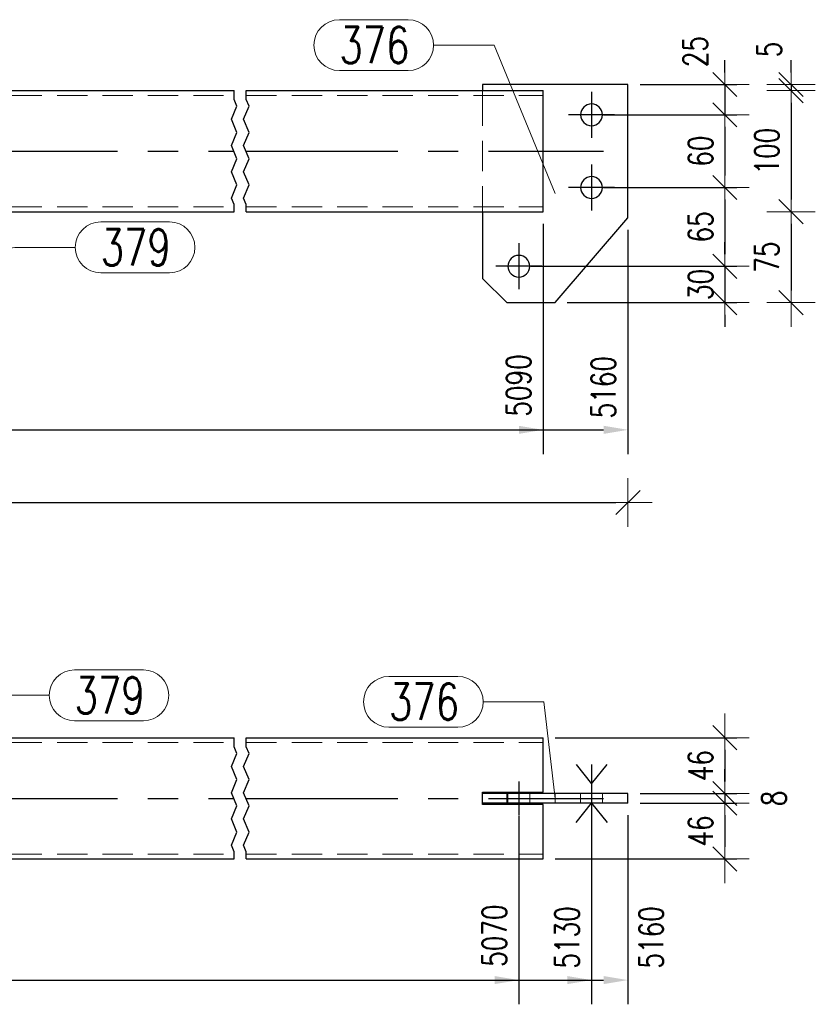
# Model space of a CAD drawing. Header units: millimetres. Extents: x -1005 to 207, y 18226 to 18896.
# Tile 48 of 50: x 40 to 106, y 18648 to 18729. Entities that reach past the tile are written whole.
import ezdxf

# ---------------------------------------------------------------- set-up
doc = ezdxf.new("R2010")
doc.units = ezdxf.units.MM
doc.header["$LTSCALE"] = 10
doc.linetypes.add('HIDDEN', pattern=[0.375, 0.25, -0.125])
doc.linetypes.add('MITTE', pattern=[2, 1.25, -0.25, 0.25, -0.25])
doc.layers.get('Defpoints').update_dxf_attribs({"color": 1})
doc.layers.add('PS_Bolt', color=4, linetype='Continuous')
doc.layers.add('PS_Mid', color=5, linetype='MITTE')
for name, color, linetype, lineweight in [('PS_DIM', 4, 'Continuous', 13), ('PS_Hidden', 2, 'HIDDEN', 9), ('PS_Pos', 1, 'Continuous', 15), ('PS_Shape', 161, 'Continuous', 30), ('PS_SOLID', 7, 'Continuous', 30)]:
    doc.layers.add(name, color=color, linetype=linetype, lineweight=lineweight)
doc.styles.add('simplex', font='simplex.shx', dxfattribs={"width": 0.75})
doc.dimstyles.new('1_10_GŁ_DS1-LS10', dxfattribs={"dimtxt": 2, "dimasz": 2, "dimexe": 2, "dimexo": 1, "dimgap": 1, "dimtad": 1, "dimjust": 4, "dimdec": 0, "dimlfac": 10, "dimtxsty": 'simplex', "dimblk1": 'NONE', "dimsah": 1, "dimcen": 2, "dimclrd": 256, "dimclre": 256, "dimclrt": 3, "dimadec": 1, "dimazin": 0, "dimtfac": 1, "dimtdec": 0, "dimtmove": 2, "dimatfit": 3, "dimfxl": 1, "dimarcsym": 0})
doc.dimstyles.new('1_10_PRZ', dxfattribs={"dimtxt": 2, "dimasz": 1, "dimexe": 2, "dimexo": 5, "dimgap": 1, "dimtad": 1, "dimdec": 0, "dimlfac": 10, "dimtxsty": 'simplex', "dimblk": 'dimznak', "dimcen": 2, "dimse1": 1, "dimse2": 1, "dimclrt": 3, "dimadec": 1, "dimazin": 0, "dimtfac": 1, "dimtdec": 0, "dimtix": 1, "dimtmove": 2, "dimatfit": 3, "dimldrblk": 'dim-grot', "dimfxl": 1, "dimarcsym": 0})
doc.dimstyles.new('1_10_PRZ_DS1-LS10', dxfattribs={"dimtxt": 2, "dimasz": 1, "dimexe": 2, "dimexo": 5, "dimgap": 1, "dimtad": 1, "dimdec": 0, "dimlfac": 10, "dimtxsty": 'simplex', "dimblk": 'dimznak', "dimcen": 2, "dimse1": 1, "dimse2": 1, "dimclrt": 3, "dimadec": 1, "dimazin": 0, "dimtfac": 1, "dimtdec": 0, "dimtix": 1, "dimtmove": 2, "dimatfit": 3, "dimldrblk": 'dim-grot', "dimfxl": 1, "dimarcsym": 0})
doc.dimstyles.new('1_10_SC', dxfattribs={"dimtxt": 2, "dimasz": 1, "dimexe": 1, "dimexo": 1, "dimgap": 1, "dimtad": 1, "dimdec": 0, "dimlfac": 10, "dimtxsty": 'simplex', "dimblk": 'dimznak', "dimcen": 2, "dimclrd": 256, "dimclre": 256, "dimclrt": 3, "dimadec": 1, "dimazin": 0, "dimtfac": 1, "dimtdec": 0, "dimtix": 1, "dimtmove": 2, "dimatfit": 3, "dimldrblk": 'dim-grot', "dimfxl": 1, "dimarcsym": 0})

# ---------------------------------------------------------------- blocks, each defined once
blk = doc.blocks.new('*D874')
at = {"layer": 'Defpoints', "color": 0, "transparency": 16777216}
for p in [(-49.849, 18713.477), (83.272, 18713.477), (83.272, 18695.477)]:
    blk.add_point(p, dxfattribs=at)
at = {"layer": 'PS_DIM', "lineweight": -2, "transparency": 16777216}
for p, q in [((-49.849, 18712.477), (-49.849, 18693.477)), ((83.272, 18712.477), (83.272, 18693.477)), ((-49.849, 18695.477), (81.272, 18695.477))]:
    blk.add_line(p, q, dxfattribs=at)
at = {"layer": 'PS_DIM', "transparency": 16777216}
blk.add_solid([(81.272, 18695.811), (81.272, 18695.144), (83.272, 18695.477)], dxfattribs=at)
at = {"layer": 'PS_DIM', "color": 3, "transparency": 16777216, "insert": (81.252, 18699.14), "char_height": 2, "attachment_point": 5, "rotation": 90, "style": 'simplex'}
blk.add_mtext('5090', dxfattribs=at)
blk = doc.blocks.new('_None')
blk = doc.blocks.new('*D875')
at = {"layer": 'Defpoints', "color": 0, "transparency": 16777216}
for p in [(-49.849, 18713.477), (90.272, 18712.977), (90.272, 18695.477)]:
    blk.add_point(p, dxfattribs=at)
at = {"layer": 'PS_DIM', "lineweight": -2, "transparency": 16777216}
for p, q in [((-49.849, 18712.477), (-49.849, 18693.477)), ((90.272, 18711.977), (90.272, 18693.477)), ((-49.849, 18695.477), (88.272, 18695.477))]:
    blk.add_line(p, q, dxfattribs=at)
at = {"layer": 'PS_DIM', "transparency": 16777216}
blk.add_solid([(88.272, 18695.811), (88.272, 18695.144), (90.272, 18695.477)], dxfattribs=at)
at = {"layer": 'PS_DIM', "color": 3, "transparency": 16777216, "insert": (88.252, 18698.997), "char_height": 2, "attachment_point": 5, "rotation": 90, "style": 'simplex'}
blk.add_mtext('5160', dxfattribs=at)
blk = doc.blocks.new('dimznak')
at = {"color": 0}
for points in [[(0, 2), (0, -2)], [(-2, 0), (2, 0)]]:
    blk.add_lwpolyline(points, dxfattribs=at)
at = {"color": 2}
blk.add_lwpolyline([(1, 1), (-1, -1)], dxfattribs=at)
blk = doc.blocks.new('*D876')
at = {"layer": 'Defpoints', "color": 0, "transparency": 16777216}
for p in [(-56.849, 18705.477), (90.272, 18705.477), (90.272, 18689.477)]:
    blk.add_point(p, dxfattribs=at)
at = {"layer": 'PS_DIM', "color": 0, "lineweight": -2, "transparency": 16777216}
blk.add_line((-55.849, 18689.477), (89.272, 18689.477), dxfattribs=at)
at = {"layer": 'PS_DIM', "color": 0, "lineweight": -2, "transparency": 16777216, "rotation": 180}
blk.add_blockref('dimznak', (-56.849, 18689.477), dxfattribs=at)
at = {"layer": 'PS_DIM', "color": 0, "lineweight": -2, "transparency": 16777216}
blk.add_blockref('dimznak', (90.272, 18689.477), dxfattribs=at)
at = {"layer": 'PS_DIM', "color": 3, "transparency": 16777216, "insert": (16.712, 18691.517), "char_height": 2, "attachment_point": 5, "style": 'simplex'}
blk.add_mtext('5230', dxfattribs=at)
blk = doc.blocks.new('dim-grot')
blk.add_hatch(color=256).paths.add_polyline_path([(0, 0), (-2, 0.5), (-2, -0.5)])
blk.add_lwpolyline([(0, 0), (-2, 0.5), (-2, -0.5), (0, 0)])
blk = doc.blocks.new('*D952')
at = {"layer": 'Defpoints', "color": 0, "transparency": 16777216}
for p in [(90.272, 18723.977), (87.272, 18721.477), (98.272, 18721.477)]:
    blk.add_point(p, dxfattribs=at)
at = {"layer": 'PS_DIM', "lineweight": -2, "transparency": 16777216}
for p, q in [((98.272, 18724.977), (98.272, 18725.977)), ((91.272, 18723.977), (99.272, 18723.977)), ((98.272, 18723.977), (98.272, 18721.477)), ((88.272, 18721.477), (99.272, 18721.477)), ((98.272, 18720.477), (98.272, 18719.477))]:
    blk.add_line(p, q, dxfattribs=at)
for p, rotation in [((98.272, 18723.977), 270), ((98.272, 18721.477), 90)]:
    blk.add_blockref('dimznak', p, dxfattribs=dict(at, rotation=rotation))
at = {"layer": 'PS_DIM', "color": 3, "transparency": 16777216, "insert": (95.84, 18726.698), "char_height": 2, "attachment_point": 5, "rotation": 90, "style": 'simplex'}
blk.add_mtext('25', dxfattribs=at)
blk = doc.blocks.new('*D953')
at = {"layer": 'Defpoints', "color": 0, "transparency": 16777216}
for p in [(87.272, 18721.477), (87.272, 18715.477), (98.272, 18715.477)]:
    blk.add_point(p, dxfattribs=at)
at = {"layer": 'PS_DIM', "lineweight": -2, "transparency": 16777216}
for p, q in [((88.272, 18721.477), (99.272, 18721.477)), ((98.272, 18720.477), (98.272, 18716.477)), ((88.272, 18715.477), (99.272, 18715.477))]:
    blk.add_line(p, q, dxfattribs=at)
for p, rotation in [((98.272, 18721.477), 90), ((98.272, 18715.477), 270)]:
    blk.add_blockref('dimznak', p, dxfattribs=dict(at, rotation=rotation))
at = {"layer": 'PS_DIM', "color": 3, "transparency": 16777216, "insert": (96.272, 18718.477), "char_height": 2, "attachment_point": 5, "rotation": 90, "style": 'simplex'}
blk.add_mtext('60', dxfattribs=at)
blk = doc.blocks.new('*D954')
at = {"layer": 'Defpoints', "color": 0, "transparency": 16777216}
for p in [(87.272, 18715.477), (81.272, 18708.977), (98.272, 18708.977)]:
    blk.add_point(p, dxfattribs=at)
at = {"layer": 'PS_DIM', "lineweight": -2, "transparency": 16777216}
for p, q in [((88.272, 18715.477), (99.272, 18715.477)), ((98.272, 18714.477), (98.272, 18709.977)), ((82.272, 18708.977), (99.272, 18708.977))]:
    blk.add_line(p, q, dxfattribs=at)
for p, rotation in [((98.272, 18715.477), 90), ((98.272, 18708.977), 270)]:
    blk.add_blockref('dimznak', p, dxfattribs=dict(at, rotation=rotation))
at = {"layer": 'PS_DIM', "color": 3, "transparency": 16777216, "insert": (96.272, 18712.227), "char_height": 2, "attachment_point": 5, "rotation": 90, "style": 'simplex'}
blk.add_mtext('65', dxfattribs=at)
blk = doc.blocks.new('*D955')
at = {"layer": 'Defpoints', "color": 0, "transparency": 16777216}
for p in [(81.272, 18708.977), (84.272, 18705.977), (98.272, 18705.977)]:
    blk.add_point(p, dxfattribs=at)
at = {"layer": 'PS_DIM', "lineweight": -2, "transparency": 16777216}
for p, q in [((98.272, 18709.977), (98.272, 18710.977)), ((82.272, 18708.977), (99.272, 18708.977)), ((98.272, 18708.977), (98.272, 18705.977)), ((85.272, 18705.977), (99.272, 18705.977)), ((98.272, 18704.977), (98.272, 18703.977))]:
    blk.add_line(p, q, dxfattribs=at)
for p, rotation in [((98.272, 18708.977), 270), ((98.272, 18705.977), 90)]:
    blk.add_blockref('dimznak', p, dxfattribs=dict(at, rotation=rotation))
at = {"layer": 'PS_DIM', "color": 3, "transparency": 16777216, "insert": (96.272, 18707.477), "char_height": 2, "attachment_point": 5, "rotation": 90, "style": 'simplex'}
blk.add_mtext('30', dxfattribs=at)
blk = doc.blocks.new('*D956')
at = {"layer": 'Defpoints', "color": 0, "transparency": 16777216}
for p in [(78.272, 18723.977), (78.272, 18723.477), (103.744, 18723.477)]:
    blk.add_point(p, dxfattribs=at)
at = {"layer": 'PS_DIM', "color": 0, "lineweight": -2, "transparency": 16777216}
for p, q in [((103.744, 18724.977), (103.744, 18725.977)), ((103.744, 18723.977), (103.744, 18723.477)), ((103.744, 18722.477), (103.744, 18721.477))]:
    blk.add_line(p, q, dxfattribs=at)
for p, rotation in [((103.744, 18723.977), 270), ((103.744, 18723.477), 90)]:
    blk.add_blockref('dimznak', p, dxfattribs=dict(at, rotation=rotation))
at = {"layer": 'PS_DIM', "color": 3, "transparency": 16777216, "insert": (101.943, 18726.872), "char_height": 2, "attachment_point": 5, "rotation": 90, "style": 'simplex'}
blk.add_mtext('5', dxfattribs=at)
blk = doc.blocks.new('*D957')
at = {"layer": 'Defpoints', "color": 0, "transparency": 16777216}
for p in [(78.272, 18723.477), (78.272, 18713.477), (103.744, 18713.477)]:
    blk.add_point(p, dxfattribs=at)
at = {"layer": 'PS_DIM', "color": 0, "lineweight": -2, "transparency": 16777216}
blk.add_line((103.744, 18722.477), (103.744, 18714.477), dxfattribs=at)
for p, rotation in [((103.744, 18723.477), 90), ((103.744, 18713.477), 270)]:
    blk.add_blockref('dimznak', p, dxfattribs=dict(at, rotation=rotation))
at = {"layer": 'PS_DIM', "color": 3, "transparency": 16777216, "insert": (101.744, 18718.477), "char_height": 2, "attachment_point": 5, "rotation": 90, "style": 'simplex'}
blk.add_mtext('100', dxfattribs=at)
blk = doc.blocks.new('*D958')
at = {"layer": 'Defpoints', "color": 0, "transparency": 16777216}
for p in [(78.272, 18713.477), (80.272, 18705.977), (103.744, 18705.977)]:
    blk.add_point(p, dxfattribs=at)
at = {"layer": 'PS_DIM', "color": 0, "lineweight": -2, "transparency": 16777216}
blk.add_line((103.744, 18712.477), (103.744, 18706.977), dxfattribs=at)
for p, rotation in [((103.744, 18713.477), 90), ((103.744, 18705.977), 270)]:
    blk.add_blockref('dimznak', p, dxfattribs=dict(at, rotation=rotation))
at = {"layer": 'PS_DIM', "color": 3, "transparency": 16777216, "insert": (101.744, 18709.727), "char_height": 2, "attachment_point": 5, "rotation": 90, "style": 'simplex'}
blk.add_mtext('75', dxfattribs=at)
blk = doc.blocks.new('*D1072')
at = {"layer": 'Defpoints', "color": 0, "transparency": 16777216}
for p in [(83.272, 18670.06), (90.272, 18665.46), (98.272, 18665.46)]:
    blk.add_point(p, dxfattribs=at)
at = {"layer": 'PS_DIM', "lineweight": -2, "transparency": 16777216}
for p, q in [((84.272, 18670.06), (99.272, 18670.06)), ((98.272, 18669.06), (98.272, 18666.46)), ((91.272, 18665.46), (99.272, 18665.46))]:
    blk.add_line(p, q, dxfattribs=at)
for p, rotation in [((98.272, 18670.06), 90), ((98.272, 18665.46), 270)]:
    blk.add_blockref('dimznak', p, dxfattribs=dict(at, rotation=rotation))
at = {"layer": 'PS_DIM', "color": 3, "transparency": 16777216, "insert": (96.272, 18667.76), "char_height": 2, "attachment_point": 5, "rotation": 90, "style": 'simplex'}
blk.add_mtext('46', dxfattribs=at)
blk = doc.blocks.new('*D1073')
at = {"layer": 'Defpoints', "color": 0, "transparency": 16777216}
for p in [(90.272, 18665.46), (90.272, 18664.66), (98.272, 18664.66)]:
    blk.add_point(p, dxfattribs=at)
at = {"layer": 'PS_DIM', "lineweight": -2, "transparency": 16777216}
for p, q in [((98.272, 18666.46), (98.272, 18667.46)), ((91.272, 18665.46), (99.272, 18665.46)), ((98.272, 18665.46), (98.272, 18664.66)), ((91.272, 18664.66), (99.272, 18664.66)), ((98.272, 18663.66), (98.272, 18662.66))]:
    blk.add_line(p, q, dxfattribs=at)
for p, rotation in [((98.272, 18665.46), 270), ((98.272, 18664.66), 90)]:
    blk.add_blockref('dimznak', p, dxfattribs=dict(at, rotation=rotation))
at = {"layer": 'PS_DIM', "color": 3, "transparency": 16777216, "insert": (102.333, 18665.06), "char_height": 2, "attachment_point": 5, "rotation": 90, "style": 'simplex'}
blk.add_mtext('8', dxfattribs=at)
blk = doc.blocks.new('*D1074')
at = {"layer": 'Defpoints', "color": 0, "transparency": 16777216}
for p in [(90.272, 18664.66), (83.272, 18660.06), (98.272, 18660.06)]:
    blk.add_point(p, dxfattribs=at)
at = {"layer": 'PS_DIM', "lineweight": -2, "transparency": 16777216}
for p, q in [((91.272, 18664.66), (99.272, 18664.66)), ((98.272, 18663.66), (98.272, 18661.06)), ((84.272, 18660.06), (99.272, 18660.06))]:
    blk.add_line(p, q, dxfattribs=at)
for p, rotation in [((98.272, 18664.66), 90), ((98.272, 18660.06), 270)]:
    blk.add_blockref('dimznak', p, dxfattribs=dict(at, rotation=rotation))
at = {"layer": 'PS_DIM', "color": 3, "transparency": 16777216, "insert": (96.272, 18662.36), "char_height": 2, "attachment_point": 5, "rotation": 90, "style": 'simplex'}
blk.add_mtext('46', dxfattribs=at)
blk = doc.blocks.new('*D1195')
at = {"layer": 'Defpoints', "color": 0, "transparency": 16777216}
for p in [(81.272, 18664.613), (-49.849, 18660.06), (81.272, 18650.06)]:
    blk.add_point(p, dxfattribs=at)
at = {"layer": 'PS_DIM', "lineweight": -2, "transparency": 16777216}
for p, q in [((81.272, 18663.613), (81.272, 18648.06)), ((-49.849, 18659.06), (-49.849, 18648.06)), ((-49.849, 18650.06), (79.272, 18650.06))]:
    blk.add_line(p, q, dxfattribs=at)
at = {"layer": 'PS_DIM', "transparency": 16777216}
blk.add_solid([(79.272, 18650.393), (79.272, 18649.727), (81.272, 18650.06)], dxfattribs=at)
at = {"layer": 'PS_DIM', "color": 3, "transparency": 16777216, "insert": (79.252, 18653.723), "char_height": 2, "attachment_point": 5, "rotation": 90, "style": 'simplex'}
blk.add_mtext('5070', dxfattribs=at)
blk = doc.blocks.new('*D1196')
at = {"layer": 'Defpoints', "color": 0, "transparency": 16777216}
for p in [(87.272, 18664.717), (-49.849, 18660.06), (87.272, 18650.06)]:
    blk.add_point(p, dxfattribs=at)
at = {"layer": 'PS_DIM', "lineweight": -2, "transparency": 16777216}
for p, q in [((87.272, 18663.717), (87.272, 18648.06)), ((-49.849, 18659.06), (-49.849, 18648.06)), ((-49.849, 18650.06), (85.272, 18650.06))]:
    blk.add_line(p, q, dxfattribs=at)
at = {"layer": 'PS_DIM', "transparency": 16777216}
blk.add_solid([(85.272, 18650.393), (85.272, 18649.727), (87.272, 18650.06)], dxfattribs=at)
at = {"layer": 'PS_DIM', "color": 3, "transparency": 16777216, "insert": (85.252, 18653.58), "char_height": 2, "attachment_point": 5, "rotation": 90, "style": 'simplex'}
blk.add_mtext('5130', dxfattribs=at)
blk = doc.blocks.new('*D1197')
at = {"layer": 'Defpoints', "color": 0, "transparency": 16777216}
for p in [(90.272, 18664.66), (-49.849, 18660.06), (90.272, 18650.06)]:
    blk.add_point(p, dxfattribs=at)
at = {"layer": 'PS_DIM', "lineweight": -2, "transparency": 16777216}
for p, q in [((90.272, 18663.66), (90.272, 18648.06)), ((-49.849, 18659.06), (-49.849, 18648.06)), ((-49.849, 18650.06), (88.272, 18650.06))]:
    blk.add_line(p, q, dxfattribs=at)
at = {"layer": 'PS_DIM', "transparency": 16777216}
blk.add_solid([(88.272, 18650.393), (88.272, 18649.727), (90.272, 18650.06)], dxfattribs=at)
at = {"layer": 'PS_DIM', "color": 3, "transparency": 16777216, "insert": (92.195, 18653.58), "char_height": 2, "attachment_point": 5, "rotation": 90, "style": 'simplex'}
blk.add_mtext('5160', dxfattribs=at)
blk = doc.blocks.new('*X1629')
at = {"color": 4, "linetype": 'Continuous'}
blk.add_line((87.272, 18721.477), (87.272, 18721.477), dxfattribs=at)
blk.add_line((87.272, 18721.477), (87.272, 18721.477), dxfattribs=at)
blk.add_line((87.272, 18721.477), (87.272, 18721.477), dxfattribs=at)
blk.add_line((87.272, 18721.477), (87.272, 18721.477), dxfattribs=at)
blk.add_line((87.272, 18721.477), (87.272, 18721.477), dxfattribs=at)
blk = doc.blocks.new('*X1631')
at = {"color": 1}
for p, q in [((-25.349, 18722.734), (-25.349, 18723.477)), ((-24.349, 18722.734), (-24.349, 18723.477)), ((57.772, 18722.734), (57.772, 18723.477)), ((58.772, 18722.734), (58.772, 18723.477)), ((-25.12, 18722.193), (-25.349, 18722.734)), ((-24.12, 18722.193), (-24.349, 18722.734)), ((58.001, 18722.193), (57.772, 18722.734)), ((59.001, 18722.193), (58.772, 18722.734)), ((-25.578, 18721.109), (-25.12, 18722.193)), ((-24.578, 18721.109), (-24.12, 18722.193)), ((57.543, 18721.109), (58.001, 18722.193)), ((58.543, 18721.109), (59.001, 18722.193)), ((-25.12, 18720.025), (-25.578, 18721.109)), ((-24.12, 18720.025), (-24.578, 18721.109)), ((58.001, 18720.025), (57.543, 18721.109)), ((59.001, 18720.025), (58.543, 18721.109)), ((-25.578, 18718.942), (-25.12, 18720.025)), ((-24.578, 18718.942), (-24.12, 18720.025)), ((57.543, 18718.942), (58.001, 18720.025)), ((58.543, 18718.942), (59.001, 18720.025)), ((-25.12, 18717.858), (-25.578, 18718.942)), ((-24.12, 18717.858), (-24.578, 18718.942)), ((58.001, 18717.858), (57.543, 18718.942)), ((59.001, 18717.858), (58.543, 18718.942)), ((-25.578, 18716.775), (-25.12, 18717.858)), ((-24.578, 18716.775), (-24.12, 18717.858)), ((57.543, 18716.775), (58.001, 18717.858)), ((58.543, 18716.775), (59.001, 18717.858)), ((-25.12, 18715.691), (-25.578, 18716.775)), ((-24.12, 18715.691), (-24.578, 18716.775)), ((58.001, 18715.691), (57.543, 18716.775)), ((59.001, 18715.691), (58.543, 18716.775)), ((-25.578, 18714.607), (-25.12, 18715.691)), ((-24.578, 18714.607), (-24.12, 18715.691)), ((57.543, 18714.607), (58.001, 18715.691)), ((58.543, 18714.607), (59.001, 18715.691)), ((-25.349, 18714.066), (-25.578, 18714.607)), ((-24.349, 18714.066), (-24.578, 18714.607)), ((57.772, 18714.066), (57.543, 18714.607)), ((58.772, 18714.066), (58.543, 18714.607)), ((-25.349, 18713.477), (-25.349, 18714.066)), ((-24.349, 18713.477), (-24.349, 18714.066)), ((57.772, 18713.477), (57.772, 18714.066)), ((58.772, 18713.477), (58.772, 18714.066))]:
    blk.add_line(p, q, dxfattribs=at)
at = {"layer": 'PS_Hidden', "color": 2, "linetype": 'HIDDEN'}
for p, q in [((-49.849, 18723.077), (-25.349, 18723.077)), ((-44.849, 18723.477), (-44.849, 18723.077)), ((-44.849, 18723.077), (-44.849, 18713.877)), ((-24.349, 18723.077), (57.772, 18723.077)), ((58.772, 18723.077), (83.272, 18723.077)), ((78.272, 18723.477), (78.272, 18723.077)), ((78.272, 18723.077), (78.272, 18713.877)), ((-49.849, 18713.877), (-25.349, 18713.877)), ((-44.849, 18713.877), (-44.849, 18713.477)), ((-24.349, 18713.877), (57.772, 18713.877)), ((58.772, 18713.877), (83.272, 18713.877)), ((78.272, 18713.877), (78.272, 18713.477))]:
    blk.add_line(p, q, dxfattribs=at)
at = {"layer": 'PS_Mid', "color": 5, "linetype": 'MITTE'}
for p, q in [((-53.849, 18723.377), (-53.849, 18719.577)), ((87.272, 18723.377), (87.272, 18719.577)), ((-51.949, 18721.477), (-55.749, 18721.477)), ((89.172, 18721.477), (85.372, 18721.477)), ((-54.849, 18718.477), (-25.349, 18718.477)), ((-24.349, 18718.477), (57.772, 18718.477)), ((58.772, 18718.477), (88.272, 18718.477)), ((-53.849, 18717.377), (-53.849, 18713.577)), ((87.272, 18717.377), (87.272, 18713.577)), ((-51.949, 18715.477), (-55.749, 18715.477)), ((89.172, 18715.477), (85.372, 18715.477)), ((-47.849, 18710.877), (-47.849, 18707.077)), ((81.272, 18710.877), (81.272, 18707.077)), ((-1.849, 18710.377), (-1.849, 18706.577)), ((35.272, 18710.377), (35.272, 18706.577)), ((-45.949, 18708.977), (-49.749, 18708.977)), ((0.051, 18708.477), (-3.749, 18708.477)), ((37.172, 18708.477), (33.372, 18708.477)), ((83.172, 18708.977), (79.372, 18708.977))]:
    blk.add_line(p, q, dxfattribs=at)
at = {"layer": 'PS_SOLID', "color": 7, "linetype": 'Continuous'}
for p, q in [((-56.849, 18723.977), (-44.849, 18723.977)), ((-56.849, 18712.977), (-56.849, 18723.977)), ((-44.849, 18723.977), (-44.849, 18723.477)), ((78.272, 18723.977), (78.272, 18723.477)), ((90.272, 18723.977), (78.272, 18723.977)), ((90.272, 18712.977), (90.272, 18723.977)), ((-49.849, 18723.477), (-49.849, 18713.477)), ((-49.849, 18723.477), (-25.349, 18723.477)), ((-24.349, 18723.477), (57.772, 18723.477)), ((58.772, 18723.477), (83.272, 18723.477)), ((83.272, 18713.477), (83.272, 18723.477)), ((-49.849, 18713.477), (-25.349, 18713.477)), ((-44.849, 18713.477), (-44.849, 18707.977)), ((-24.349, 18713.477), (57.772, 18713.477)), ((-4.849, 18713.477), (-4.849, 18707.477)), ((7.151, 18710.477), (7.151, 18713.477)), ((26.272, 18710.477), (26.272, 18713.477)), ((38.272, 18713.477), (38.272, 18707.477)), ((58.772, 18713.477), (83.272, 18713.477)), ((78.272, 18713.477), (78.272, 18707.977)), ((-56.849, 18712.977), (-50.849, 18705.977)), ((84.272, 18705.977), (90.272, 18712.977)), ((-0.849, 18705.477), (7.151, 18710.477)), ((26.272, 18710.477), (34.272, 18705.477)), ((-46.849, 18705.977), (-44.849, 18707.977)), ((78.272, 18707.977), (80.272, 18705.977)), ((-4.849, 18707.477), (-2.849, 18705.477)), ((36.272, 18705.477), (38.272, 18707.477)), ((-46.849, 18705.977), (-50.849, 18705.977)), ((-2.849, 18705.477), (-0.849, 18705.477)), ((36.272, 18705.477), (34.272, 18705.477)), ((80.272, 18705.977), (84.272, 18705.977))]:
    blk.add_line(p, q, dxfattribs=at)
at = {"layer": 'PS_SOLID', "color": 7, "extrusion": (0, 0, -1)}
for centre in [(53.849, 18721.477), (-87.272, 18721.477), (53.849, 18715.477), (-87.272, 18715.477), (47.849, 18708.977), (1.849, 18708.477), (-35.272, 18708.477), (-81.272, 18708.977)]:
    blk.add_circle(centre, 0.9, dxfattribs=at)
blk = doc.blocks.new('*X1633')
at = {"color": 4, "linetype": 'Continuous'}
blk.add_line((87.272, 18715.477), (87.272, 18715.477), dxfattribs=at)
blk.add_line((87.272, 18715.477), (87.272, 18715.477), dxfattribs=at)
blk.add_line((87.272, 18715.477), (87.272, 18715.477), dxfattribs=at)
blk.add_line((87.272, 18715.477), (87.272, 18715.477), dxfattribs=at)
blk.add_line((87.272, 18715.477), (87.272, 18715.477), dxfattribs=at)
blk = doc.blocks.new('*X1636')
at = {"color": 1}
for p, q in [((46.757, 18712.636), (52.436, 18712.636)), ((32.272, 18709.477), (39.657, 18710.536)), ((39.657, 18710.536), (44.657, 18710.536)), ((46.757, 18708.436), (52.436, 18708.436))]:
    blk.add_line(p, q, dxfattribs=at)
for centre, start, end in [((46.757, 18710.536), 90, 270), ((52.436, 18710.536), 270, 90)]:
    blk.add_arc(centre, 2.1, start, end, dxfattribs=at)
at = {"color": 2, "style": 'simplex', "width": 0.75}
blk.add_text('379', height=3, dxfattribs=at).set_placement((46.757, 18709.036))
blk = doc.blocks.new('*X1638')
at = {"color": 1}
for p, q in [((66.453, 18729.33), (72.132, 18729.33)), ((74.232, 18727.23), (79.232, 18727.23)), ((84.272, 18714.977), (79.232, 18727.23)), ((66.453, 18725.13), (72.132, 18725.13))]:
    blk.add_line(p, q, dxfattribs=at)
for centre, start, end in [((66.453, 18727.23), 90, 270), ((72.132, 18727.23), 270, 90)]:
    blk.add_arc(centre, 2.1, start, end, dxfattribs=at)
at = {"color": 2, "style": 'simplex', "width": 0.75}
blk.add_text('376', height=3, dxfattribs=at).set_placement((66.453, 18725.73))
blk = doc.blocks.new('*X1644')
at = {"color": 4, "linetype": 'Continuous'}
for p, q in [((85.992, 18667.86), (87.272, 18666.26)), ((87.272, 18666.26), (88.552, 18667.86)), ((87.272, 18667.86), (87.272, 18663.06)), ((85.992, 18663.06), (87.272, 18664.66)), ((87.272, 18664.66), (88.552, 18663.06))]:
    blk.add_line(p, q, dxfattribs=at)
blk = doc.blocks.new('*X1646')
at = {"color": 1}
for p, q in [((-25.349, 18669.317), (-25.349, 18670.06)), ((-24.349, 18669.317), (-24.349, 18670.06)), ((57.772, 18669.317), (57.772, 18670.06)), ((58.772, 18669.317), (58.772, 18670.06)), ((-25.578, 18667.692), (-25.12, 18668.775)), ((-25.12, 18668.775), (-25.349, 18669.317)), ((-24.578, 18667.692), (-24.12, 18668.775)), ((-24.12, 18668.775), (-24.349, 18669.317)), ((57.543, 18667.692), (58.001, 18668.775)), ((58.001, 18668.775), (57.772, 18669.317)), ((58.543, 18667.692), (59.001, 18668.775)), ((59.001, 18668.775), (58.772, 18669.317)), ((-25.12, 18666.608), (-25.578, 18667.692)), ((-24.12, 18666.608), (-24.578, 18667.692)), ((58.001, 18666.608), (57.543, 18667.692)), ((59.001, 18666.608), (58.543, 18667.692)), ((-25.578, 18665.525), (-25.12, 18666.608)), ((-24.578, 18665.525), (-24.12, 18666.608)), ((57.543, 18665.525), (58.001, 18666.608)), ((58.543, 18665.525), (59.001, 18666.608)), ((-25.12, 18664.441), (-25.578, 18665.525)), ((-24.12, 18664.441), (-24.578, 18665.525)), ((58.001, 18664.441), (57.543, 18665.525)), ((59.001, 18664.441), (58.543, 18665.525)), ((-25.578, 18663.357), (-25.12, 18664.441)), ((-24.578, 18663.357), (-24.12, 18664.441)), ((57.543, 18663.357), (58.001, 18664.441)), ((58.543, 18663.357), (59.001, 18664.441)), ((-25.12, 18662.274), (-25.578, 18663.357)), ((-24.12, 18662.274), (-24.578, 18663.357)), ((58.001, 18662.274), (57.543, 18663.357)), ((59.001, 18662.274), (58.543, 18663.357)), ((-25.578, 18661.19), (-25.12, 18662.274)), ((-24.578, 18661.19), (-24.12, 18662.274)), ((57.543, 18661.19), (58.001, 18662.274)), ((58.543, 18661.19), (59.001, 18662.274)), ((-25.349, 18660.648), (-25.578, 18661.19)), ((-25.349, 18660.06), (-25.349, 18660.648)), ((-24.349, 18660.648), (-24.578, 18661.19)), ((-24.349, 18660.06), (-24.349, 18660.648)), ((57.772, 18660.648), (57.543, 18661.19)), ((57.772, 18660.06), (57.772, 18660.648)), ((58.772, 18660.648), (58.543, 18661.19)), ((58.772, 18660.06), (58.772, 18660.648))]:
    blk.add_line(p, q, dxfattribs=at)
at = {"layer": 'PS_Hidden', "color": 2, "linetype": 'HIDDEN'}
for p, q in [((-49.849, 18669.66), (-25.349, 18669.66)), ((-24.349, 18669.66), (57.772, 18669.66)), ((58.772, 18669.66), (83.272, 18669.66)), ((-54.749, 18664.66), (-54.749, 18665.46)), ((-52.949, 18664.66), (-52.949, 18665.46)), ((-50.849, 18664.66), (-50.849, 18665.46)), ((-48.749, 18664.66), (-48.749, 18665.46)), ((-46.949, 18664.66), (-46.949, 18665.46)), ((-46.849, 18665.46), (-46.849, 18664.66)), ((-4.849, 18664.66), (-4.849, 18665.46)), ((7.151, 18665.46), (-4.849, 18665.46)), ((-2.849, 18664.66), (-2.849, 18665.46)), ((-2.749, 18664.66), (-2.749, 18665.46)), ((-0.949, 18664.66), (-0.949, 18665.46)), ((-0.849, 18665.46), (-0.849, 18664.66)), ((7.151, 18664.66), (7.151, 18665.46)), ((38.272, 18665.46), (26.272, 18665.46)), ((26.272, 18664.66), (26.272, 18665.46)), ((34.272, 18664.66), (34.272, 18665.46)), ((34.372, 18664.66), (34.372, 18665.46)), ((36.172, 18664.66), (36.172, 18665.46)), ((36.272, 18665.46), (36.272, 18664.66)), ((38.272, 18664.66), (38.272, 18665.46)), ((80.272, 18664.66), (80.272, 18665.46)), ((80.372, 18664.66), (80.372, 18665.46)), ((82.172, 18664.66), (82.172, 18665.46)), ((84.272, 18665.46), (84.272, 18664.66)), ((86.372, 18664.66), (86.372, 18665.46)), ((88.172, 18664.66), (88.172, 18665.46)), ((7.151, 18664.66), (-4.849, 18664.66)), ((26.272, 18664.66), (38.272, 18664.66)), ((-49.849, 18660.46), (-25.349, 18660.46)), ((-24.349, 18660.46), (57.772, 18660.46)), ((58.772, 18660.46), (83.272, 18660.46))]:
    blk.add_line(p, q, dxfattribs=at)
at = {"layer": 'PS_Mid', "color": 5, "linetype": 'MITTE'}
for p, q in [((-53.849, 18666.46), (-53.849, 18663.66)), ((-53.849, 18666.46), (-53.849, 18663.66)), ((-47.849, 18666.46), (-47.849, 18663.66)), ((-1.849, 18666.46), (-1.849, 18663.66)), ((35.272, 18666.46), (35.272, 18663.66)), ((81.272, 18666.46), (81.272, 18663.66)), ((87.272, 18666.46), (87.272, 18663.66)), ((87.272, 18666.46), (87.272, 18663.66)), ((-54.849, 18665.06), (-25.349, 18665.06)), ((-24.349, 18665.06), (57.772, 18665.06)), ((58.772, 18665.06), (88.272, 18665.06))]:
    blk.add_line(p, q, dxfattribs=at)
at = {"layer": 'PS_SOLID', "color": 7, "linetype": 'Continuous'}
for p, q in [((-49.849, 18670.06), (-49.849, 18665.56)), ((-49.849, 18670.06), (-25.349, 18670.06)), ((-24.349, 18670.06), (57.772, 18670.06)), ((58.772, 18670.06), (83.272, 18670.06)), ((83.272, 18665.56), (83.272, 18670.06)), ((-44.849, 18665.46), (-56.849, 18665.46)), ((-56.849, 18664.66), (-56.849, 18665.46)), ((-49.849, 18665.56), (-44.849, 18665.56)), ((-44.849, 18665.56), (-44.849, 18665.46)), ((-44.849, 18664.66), (-44.849, 18665.46)), ((78.272, 18665.56), (83.272, 18665.56)), ((78.272, 18665.46), (78.272, 18665.56)), ((78.272, 18664.66), (78.272, 18665.46)), ((90.272, 18665.46), (78.272, 18665.46)), ((90.272, 18664.66), (90.272, 18665.46)), ((-56.849, 18664.66), (-44.849, 18664.66)), ((-49.849, 18664.56), (-49.849, 18660.06)), ((-44.849, 18664.56), (-49.849, 18664.56)), ((-44.849, 18664.66), (-44.849, 18664.56)), ((90.272, 18664.66), (78.272, 18664.66)), ((78.272, 18664.56), (78.272, 18664.66)), ((83.272, 18664.56), (78.272, 18664.56)), ((83.272, 18660.06), (83.272, 18664.56)), ((-49.849, 18660.06), (-25.349, 18660.06)), ((-24.349, 18660.06), (57.772, 18660.06)), ((58.772, 18660.06), (83.272, 18660.06))]:
    blk.add_line(p, q, dxfattribs=at)
blk = doc.blocks.new('*X1648')
at = {"color": 4, "linetype": 'Continuous'}
for p, q in [((85.992, 18667.86), (87.272, 18666.26)), ((87.272, 18666.26), (88.552, 18667.86)), ((87.272, 18667.86), (87.272, 18663.06)), ((85.992, 18663.06), (87.272, 18664.66)), ((87.272, 18664.66), (88.552, 18663.06))]:
    blk.add_line(p, q, dxfattribs=at)
blk = doc.blocks.new('*X1651')
at = {"color": 1}
for p, q in [((44.598, 18675.663), (50.277, 18675.663)), ((32.272, 18665.06), (37.498, 18673.563)), ((37.498, 18673.563), (42.498, 18673.563)), ((44.598, 18671.463), (50.277, 18671.463))]:
    blk.add_line(p, q, dxfattribs=at)
for centre, start, end in [((44.598, 18673.563), 90, 270), ((50.277, 18673.563), 270, 90)]:
    blk.add_arc(centre, 2.1, start, end, dxfattribs=at)
at = {"color": 2, "style": 'simplex', "width": 0.75}
blk.add_text('379', height=3, dxfattribs=at).set_placement((44.598, 18672.063))
blk = doc.blocks.new('*X1653')
at = {"color": 1}
for p, q in [((70.551, 18675.127), (76.23, 18675.127)), ((78.33, 18673.027), (83.33, 18673.027)), ((84.272, 18665.06), (83.33, 18673.027)), ((70.551, 18670.927), (76.23, 18670.927))]:
    blk.add_line(p, q, dxfattribs=at)
for centre, start, end in [((70.551, 18673.027), 90, 270), ((76.23, 18673.027), 270, 90)]:
    blk.add_arc(centre, 2.1, start, end, dxfattribs=at)
at = {"color": 2, "style": 'simplex', "width": 0.75}
blk.add_text('376', height=3, dxfattribs=at).set_placement((70.551, 18671.527))

msp = doc.modelspace()

# ---------------------------------------------------------------- block references
at = {"layer": 'PS_Bolt', "color": 4}
for name in ['*X1629', '*X1633', '*X1644', '*X1648']:
    msp.add_blockref(name, (0, 0), dxfattribs=at)
at = {"layer": 'PS_Pos'}
for name in ['*X1638', '*X1636', '*X1651', '*X1653']:
    msp.add_blockref(name, (0, 0), dxfattribs=at)
at = {"layer": 'PS_Shape', "color": 40}
for name in ['*X1631', '*X1646']:
    msp.add_blockref(name, (0, 0), dxfattribs=at)

# ---------------------------------------------------------------- dimensions: what is measured, and where the dimension line sits
at = {"layer": 'PS_DIM'}
for base, p1, p2, dimstyle, picture, middle in [((98.272, 18721.477), (90.272, 18723.977), (87.272, 18721.477), '1_10_SC', '*D952', (95.84, 18726.698)), ((103.744, 18723.477), (78.272, 18723.977), (78.272, 18723.477), '1_10_PRZ', '*D956', (101.943, 18726.872)), ((98.272, 18664.66), (90.272, 18665.46), (90.272, 18664.66), '1_10_SC', '*D1073', (102.333, 18665.06))]:
    dim = msp.add_linear_dim(base=base, p1=p1, p2=p2, angle=90, dimstyle=dimstyle, dxfattribs=at)
    dim.commit()
    dim.dimension.update_dxf_attribs({"geometry": picture, "text_midpoint": middle, "dimtype": 160})
for base, p1, p2, dimstyle, picture, middle in [((103.744, 18713.477), (78.272, 18723.477), (78.272, 18713.477), '1_10_PRZ', '*D957', (101.744, 18718.477)), ((98.272, 18715.477), (87.272, 18721.477), (87.272, 18715.477), '1_10_SC', '*D953', (96.272, 18718.477)), ((98.272, 18708.977), (87.272, 18715.477), (81.272, 18708.977), '1_10_SC', '*D954', (96.272, 18712.227)), ((103.744, 18705.977), (78.272, 18713.477), (80.272, 18705.977), '1_10_PRZ', '*D958', (101.744, 18709.727)), ((98.272, 18705.977), (81.272, 18708.977), (84.272, 18705.977), '1_10_SC', '*D955', (96.272, 18707.477)), ((98.272, 18665.46), (83.272, 18670.06), (90.272, 18665.46), '1_10_SC', '*D1072', (96.272, 18667.76)), ((98.272, 18660.06), (90.272, 18664.66), (83.272, 18660.06), '1_10_SC', '*D1074', (96.272, 18662.36))]:
    dim = msp.add_linear_dim(base=base, p1=p1, p2=p2, angle=90, dimstyle=dimstyle, dxfattribs=at)
    dim.commit()
    dim.dimension.update_dxf_attribs({"geometry": picture, "text_midpoint": middle})
for base, p1, p2, text, picture, middle in [((83.272, 18695.477), (-49.849, 18713.477), (83.272, 18713.477), '5090', '*D874', (81.252, 18699.14)), ((90.272, 18695.477), (-49.849, 18713.477), (90.272, 18712.977), '5160', '*D875', (88.252, 18698.997)), ((87.272, 18650.06), (-49.849, 18660.06), (87.272, 18664.717), '5130', '*D1196', (85.252, 18653.58)), ((90.272, 18650.06), (-49.849, 18660.06), (90.272, 18664.66), '5160', '*D1197', (92.195, 18653.58)), ((81.272, 18650.06), (-49.849, 18660.06), (81.272, 18664.613), '5070', '*D1195', (79.252, 18653.723))]:
    dim = msp.add_linear_dim(base=base, p1=p1, p2=p2, text=text, dimstyle='1_10_GŁ_DS1-LS10', dxfattribs=at)
    dim.commit()
    dim.dimension.update_dxf_attribs({"geometry": picture, "text_midpoint": middle, "dimtype": 160, "text_rotation": 90})
dim = msp.add_linear_dim(base=(90.272, 18689.477), p1=(-56.849, 18705.477), p2=(90.272, 18705.477), text='5230', dimstyle='1_10_PRZ_DS1-LS10', dxfattribs=at)
dim.commit()
dim.dimension.update_dxf_attribs({"geometry": '*D876', "text_midpoint": (16.712, 18691.517), "dimtype": 160})

doc.saveas('drawing.dxf')
